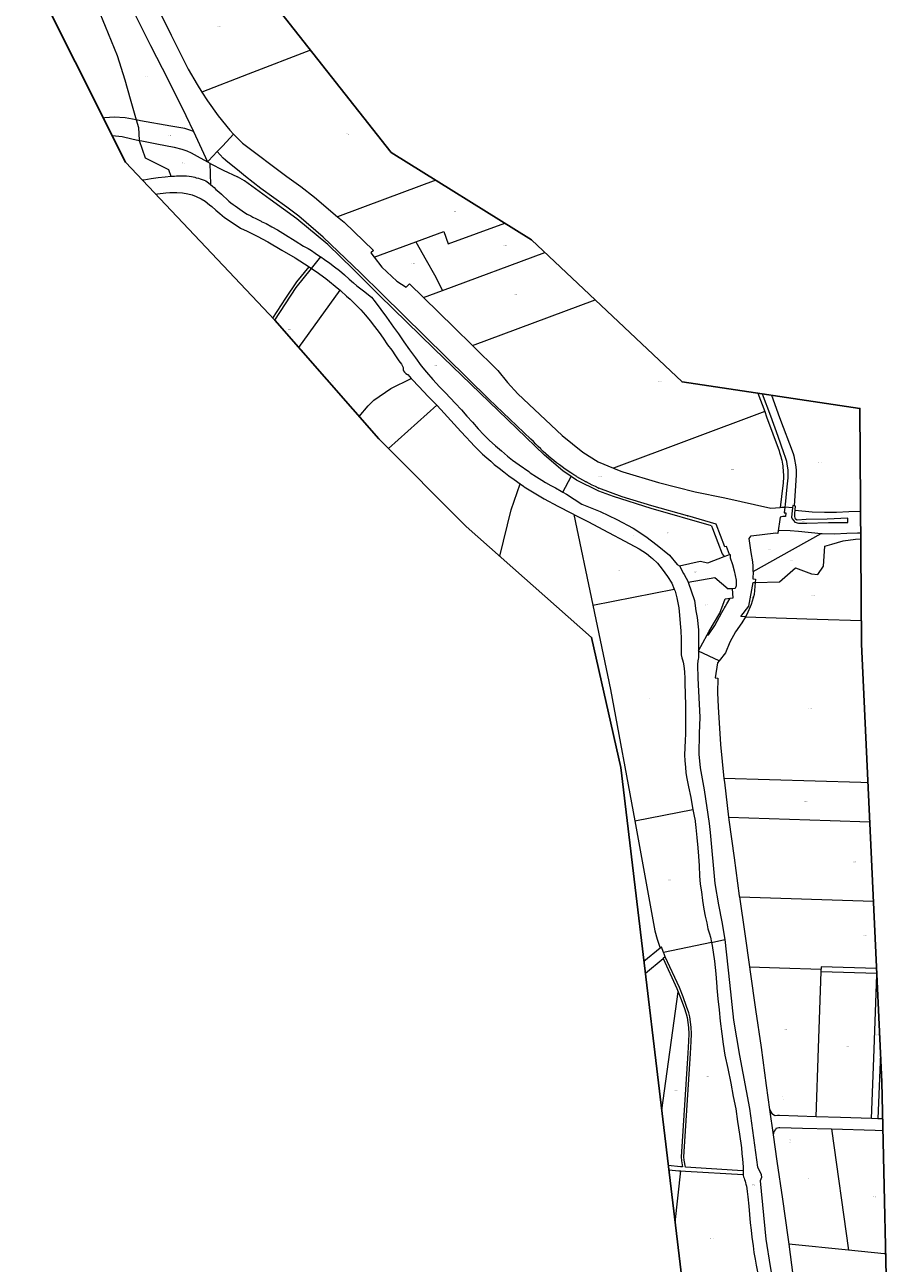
# Model space of a CAD drawing. Header units: metres. Extents: x 101572 to 104514, y 400798 to 405895.
# Tile 2 of 3: x 103332 to 104459, y 401640 to 403257. Entities that reach past the tile are written whole.
import ezdxf
from ezdxf.enums import TextEntityAlignment as Align
from ezdxf.lldxf.tags import DXFTag

# ---------------------------------------------------------------- set-up
doc = ezdxf.new("R2010")
doc.units = ezdxf.units.M
doc.layers.get('Defpoints').update_dxf_attribs({"color": 151})
doc.layers.add('B-WE-KG-GRENS_PERCEEL-G', color=150, linetype='KG-PERCEEL', lineweight=18)
doc.layers.add('B-WE-KG-GRENS_PERCEEL-S', color=150, linetype='Continuous', lineweight=25)
doc.styles.add('NLCS-ISO', font='NLCS-ISO.ttf')
tags = doc.linetypes.add('KG-PERCEEL', pattern='A,5.5,-2,["P",Standard,S=1.8,R=0,X=-0.5,Y=-0.9],-2,5.5,-2,[5,NLCS.SHX,S=0.75,R=0,X=0,Y=0],-2', length=19).pattern_tags.tags
tags[6] = DXFTag(74, 10)

# ---------------------------------------------------------------- blocks, each defined once
blk = doc.blocks.new('SKG-PERCEELNUMMER-SO')
at = {"style": 'NLCS-ISO', "oblique": 10, "flags": 1}
for tag, p in [('GEMEENTECODE', (0, 2.6)), ('PERCEELGROOTTE', (0, -2.4))]:
    blk.add_attdef(tag, text='', height=1.8, dxfattribs=at).set_placement(p, align=Align.MIDDLE_CENTER)
at = {"style": 'NLCS-ISO', "oblique": 10}
blk.add_attdef('SECTIE', text='', height=1.8, dxfattribs=at).set_placement((-0.5, 0), align=Align.MIDDLE_RIGHT)
blk.add_attdef('PERCEELNUMMER', text='', height=1.8, dxfattribs=at).set_placement((0.5, 0), align=Align.MIDDLE_LEFT)

msp = doc.modelspace()

# ---------------------------------------------------------------- linework, layer by layer
at = {"layer": 'B-WE-KG-GRENS_PERCEEL-G', "flags": 128}
for points in [[(103414, 403461.5), (103487.7, 403314.2), (103523.3, 403243.1), (103545.4, 403198.7), (103556.9, 403178.4), (103563.2, 403168.7)], [(103464.5, 403293.5), (103496.1, 403229.6), (103519.1, 403184.8), (103542.3, 403138.2), (103552.1, 403117.1)], [(103426.8, 403278.9), (103437, 403254.7), (103452.8, 403216.5), (103462.6, 403184.5), (103469.5, 403160), (103477.5, 403132.5)], [(103705, 403223.3), (103623.8, 403192), (103563.2, 403168.7)], [(103563.2, 403168.7), (103570.4, 403157.4), (103584.4, 403137.9), (103599.6, 403119.2), (103604.7, 403114)], [(103463.2, 403135.1), (103448.8, 403135.8), (103436.7, 403135.3), (103434.6, 403134.9)], [(103477.5, 403132.5), (103463.2, 403135.1)], [(103552.1, 403117.1), (103547.7, 403119), (103540.9, 403121), (103522.7, 403124.2), (103483.1, 403131.4), (103477.5, 403132.5)], [(103477.5, 403132.5), (103480.3, 403122.7), (103481.5, 403105.8), (103481.6, 403105.6)], [(103552.1, 403117.1), (103570.5, 403077.5)], [(103604.7, 403114), (103590.4, 403098.8)], [(103604.7, 403114), (103616.4, 403102), (103674.2, 403058.5), (103692.5, 403045.5), (103710.2, 403031.8), (103740.5, 403005.8)], [(103446, 403112.2), (103459.3, 403110.8), (103471.7, 403107.7), (103481.6, 403105.6)], [(103481.6, 403105.6), (103489.1, 403082.8), (103519.5, 403067.7), (103522.8, 403059)], [(103481.6, 403105.6), (103485, 403104.9), (103504.6, 403101.3), (103527.2, 403096.7), (103537.2, 403094.1), (103543.8, 403092), (103549.3, 403089.6), (103557.2, 403085.2), (103570.5, 403077.5)], [(103583.1, 403091), (103590.4, 403098.8)], [(103571.9, 403079), (103583.1, 403091)], [(103590.9, 403082.7), (103583.1, 403091)], [(103590.9, 403082.7), (103591.1, 403082.5)], [(103594.3, 403079.7), (103591.1, 403082.5)], [(103570.5, 403077.5), (103571.9, 403079)], [(103570.5, 403077.5), (103573.6, 403075.8)], [(103573.6, 403075.8), (103574.5, 403048.2)], [(103573.6, 403075.8), (103574.1, 403075.5), (103590.9, 403066.8)], [(103590.9, 403066.8), (103609.7, 403058.2)], [(103594.4, 403079.6), (103594.3, 403079.7)], [(103612.4, 403064.9), (103594.4, 403079.6)], [(103620.1, 403058.6), (103612.4, 403064.9)], [(103485.3, 403054.2), (103487.4, 403054.4), (103497, 403056.1), (103506.3, 403057.4), (103515.2, 403058.2), (103522.8, 403059)], [(103522.8, 403059), (103524.2, 403059.2), (103527.7, 403059.2), (103530.2, 403059.4), (103533.4, 403059.5), (103536.9, 403059.6), (103540.2, 403059.5), (103543.2, 403059.4), (103546.7, 403059), (103549.6, 403058.5), (103551.9, 403058.2), (103554.2, 403057.5), (103556, 403057), (103558.7, 403056.4), (103561.1, 403055.6), (103563.8, 403054.8), (103566.1, 403053.9), (103568.2, 403052.8), (103570.3, 403051.6), (103571.9, 403050.2), (103574.4, 403048.3), (103574.5, 403048.2)], [(103574.5, 403048.2), (103576.9, 403046), (103579.1, 403044), (103581.5, 403041.8), (103585.5, 403038.6), (103589, 403035.5), (103591.5, 403033.1), (103595.3, 403029.5), (103598.4, 403026.4), (103601.1, 403024.3), (103604.2, 403022.2), (103606.8, 403020.2), (103609.9, 403017.9), (103612.8, 403015.8), (103615.7, 403013.8), (103619, 403011.8), (103622.5, 403009.6)], [(104045.2, 402667.1), (104034.4, 402674.3), (104010.6, 402695.1), (103938.2, 402764.5), (103866.7, 402833.8), (103794.8, 402903.9), (103760.9, 402937.8), (103727.5, 402969.9), (103687.1, 403003.5), (103652.5, 403028.7), (103618.7, 403053.1), (103609.7, 403058.2)], [(103640.2, 403043), (103620.1, 403058.6)], [(103620.1, 403058.6), (103620.1, 403058.6)], [(103868.7, 403053.8), (103802.3, 403028.9)], [(103502.8, 403035.7), (103505.2, 403036), (103516.1, 403037.2), (103521.4, 403037.5), (103530.5, 403037.5), (103537.9, 403037.2), (103544.7, 403036), (103550.7, 403034.7), (103556, 403032.5), (103562.3, 403029.4), (103567.6, 403026.4), (103573.1, 403021.6), (103576.2, 403019.3), (103581.5, 403014.5), (103586.6, 403010.2), (103593, 403005.1), (103605.2, 402996.7), (103613.8, 402991.3), (103622.5, 402987.3), (103635.5, 402980.5), (103649.4, 402973.3), (103667.7, 402962.6), (103685.2, 402952.5), (103703.1, 402940.7)], [(103640.2, 403043), (103640.3, 403042.9)], [(103674.2, 403018.4), (103640.3, 403042.9)], [(103674.2, 403018.4), (103674.2, 403018.4)], [(103689.9, 403006.7), (103674.2, 403018.4)], [(103802.3, 403028.9), (103740.5, 403005.8)], [(103622.5, 403009.6), (103627, 403007.2), (103629.8, 403005.7), (103633.6, 403003.7), (103640.6, 403000.1), (103640.7, 403000), (103647, 402997.2), (103654.5, 402992.8), (103661.8, 402988.8), (103672.6, 402982.4), (103685.1, 402974.4), (103696, 402967.6), (103701.9, 402964.4), (103706.3, 402961.9), (103711.2, 402958.7), (103716.9, 402954.7), (103718.4, 402953.7)], [(103721.4, 402979.6), (103689.9, 403006.7)], [(103740.5, 403005.8), (103748.8, 402998.8), (103787.3, 402962), (103783.7, 402959.1), (103788.1, 402953.4)], [(103842.6, 402973.5), (103878.9, 402986.9), (103884.9, 402970.7), (103958.8, 402997.7)], [(103770.2, 402932.8), (103721.4, 402979.6)], [(103788.1, 402953.4), (103842.6, 402973.5)], [(103842.6, 402973.5), (103856, 402949.2)], [(103706.3, 402938.7), (103718.4, 402953.7)], [(103718.4, 402953.7), (103723.4, 402950.1), (103730.1, 402945.4), (103736.5, 402940.7), (103742.8, 402936), (103749.5, 402930.1), (103755.6, 402924.6), (103755.7, 402924.5)], [(103788.1, 402953.4), (103798.3, 402940.4)], [(103877.3, 402909.8), (104011.1, 402959.5)], [(103655.8, 402873.9), (103672.8, 402900), (103687.4, 402920.9), (103703.1, 402940.7)], [(103658.3, 402871.3), (103686.3, 402913.8), (103706.3, 402938.7)], [(103703.1, 402940.7), (103706.3, 402938.7)], [(103706.3, 402938.7), (103712.3, 402934.7), (103725.2, 402925.4), (103742.1, 402911.6), (103743.6, 402910.1)], [(103798.3, 402940.4), (103817.8, 402921.9)], [(103856, 402949.2), (103866.9, 402930.4)], [(103755.7, 402924.5), (103761.1, 402919.7), (103765.6, 402916.1), (103770.8, 402911.9), (103775.9, 402908.1), (103780.6, 402904.3), (103784.6, 402900.9), (103789.6, 402895), (103804.1, 402874.8), (103813.6, 402861.8), (103819.8, 402853.4), (103827.1, 402842.8), (103834.4, 402832.5), (103842.2, 402822.1), (103849.7, 402811.7), (103856.4, 402803.4), (103864.6, 402793.8), (103873.3, 402784.2), (103881.2, 402776.1), (103893.9, 402762.6), (103902.2, 402754), (103909.2, 402746), (103916.5, 402737.9), (103924.1, 402729.2), (103931.5, 402721.5), (103938.3, 402714.7), (103946.6, 402707.1), (103954.2, 402700.6), (103962.4, 402693.8), (103968.9, 402688.2), (103977.6, 402682.2), (103990, 402673.7), (103992, 402672), (104000, 402666.5), (104006.9, 402662.4), (104011.8, 402659.3), (104018.7, 402655.5), (104025.1, 402652.2), (104032.1, 402648), (104034.5, 402646.7)], [(103798.5, 402905), (103770.2, 402932.8)], [(103770.2, 402932.8), (103770.2, 402932.8)], [(103817.8, 402921.9), (103830.1, 402914.3), (103834.2, 402918.4), (103852.4, 402900.6)], [(103866.9, 402930.4), (103877.3, 402909.8)], [(103689.8, 402835.3), (103743.6, 402910.1)], [(103743.6, 402910.1), (103744.5, 402909.3), (103752, 402902.5), (103757, 402898.4), (103763.7, 402891.7), (103770.6, 402884.5), (103776.9, 402877.6), (103783, 402870.1), (103788.8, 402862.7), (103794.5, 402855), (103799.8, 402847.7), (103805.7, 402839), (103811.1, 402832), (103816.1, 402824.4), (103820.3, 402818.2), (103823.7, 402813.6), (103825.9, 402809.5), (103826, 402808.8), (103825.9, 402807.6), (103825.9, 402806.3), (103826.4, 402805), (103827.6, 402803.2), (103829.6, 402801.6), (103831.7, 402800.3), (103832.2, 402800.1), (103836.5, 402795)], [(103938, 402768.2), (103798.5, 402905)], [(103852.4, 402900.6), (103877.3, 402909.8)], [(103852.4, 402900.6), (103892.4, 402861.4), (103916.4, 402837.9)], [(103916.4, 402837.9), (104076.7, 402897.6)], [(103916.4, 402837.9), (103916.8, 402837.5)], [(103916.8, 402837.5), (103949.6, 402805.2), (103962.4, 402789.9), (103975.8, 402774.9), (104033.8, 402720.7), (104060.5, 402698.7), (104080.5, 402686.4), (104100.5, 402678.1)], [(103768.4, 402745.6), (103780.4, 402759.4), (103787.7, 402766.5), (103810, 402782), (103836.5, 402795)], [(103836.5, 402795), (103837.6, 402793.7), (103846.3, 402784.7), (103858.7, 402771.7), (103869.8, 402760.1)], [(104289.1, 402775.9), (104298, 402751.7)], [(104294.7, 402775), (104305.4, 402746.2), (104315.1, 402719.9), (104322.7, 402698.3), (104324.7, 402692.3), (104326.3, 402686.9), (104327, 402683.3), (104328, 402675.8), (104328.4, 402670.3), (104328.4, 402665.5), (104326.9, 402653.7), (104324.6, 402630.5), (104324.2, 402627.2)], [(103869.8, 402760.1), (103806.8, 402703.5)], [(103869.8, 402760.1), (103875.2, 402754.4), (103901.4, 402725.9), (103908.2, 402718.4), (103913.9, 402712.4), (103919.2, 402706.6), (103924.8, 402701.2), (103929.8, 402696.3), (103935.2, 402691.3), (103940.3, 402687), (103945, 402682.8), (103951.5, 402677.9), (103957.3, 402673.4), (103964.1, 402668), (103970.8, 402663.2), (103978.7, 402657.5)], [(103965.2, 402742.1), (103938, 402768.2)], [(103938, 402768.2), (103938, 402768.2)], [(104307, 402773.2), (104317.3, 402744.3), (104335.2, 402697), (104336.2, 402693.9), (104336.9, 402689.4), (104338.1, 402682.5), (104339.1, 402675.8), (104339.1, 402668.8), (104337.8, 402648.2), (104336.4, 402628.9)], [(103992.9, 402716), (103965.2, 402742.1)], [(103965.2, 402742.1), (103965.2, 402742.1)], [(104298, 402751.7), (104100.8, 402678)], [(104298, 402751.7), (104300.5, 402744.9)], [(104300.5, 402744.9), (104316.7, 402700.8)], [(103996, 402712.7), (103992.9, 402716)], [(103996, 402712.7), (103996, 402712.7)], [(103999.1, 402709.4), (103996, 402712.7)], [(103999.1, 402709.4), (103999.2, 402709.4)], [(104002.4, 402706.1), (103999.2, 402709.4)], [(104005.6, 402703), (104002.4, 402706.1)], [(104002.4, 402706.1), (104002.4, 402706.1)], [(104005.6, 402703), (104005.7, 402702.9)], [(104009, 402699.8), (104005.7, 402702.9)], [(104012.4, 402696.7), (104009, 402699.8)], [(104009, 402699.8), (104009, 402699.8)], [(104015.8, 402693.7), (104012.4, 402696.7)], [(104012.4, 402696.7), (104012.4, 402696.7)], [(104019.3, 402690.8), (104015.8, 402693.7)], [(104015.8, 402693.7), (104015.8, 402693.7)], [(104316.7, 402700.8), (104317.5, 402698.4), (104318.3, 402695.9), (104319, 402693.4), (104319.7, 402690.9), (104320.2, 402688.4), (104320.7, 402685.9), (104321.2, 402683.4), (104321.5, 402680.8), (104321.8, 402678.3)], [(104019.3, 402690.8), (104019.3, 402690.7)], [(104022.8, 402687.8), (104019.3, 402690.7)], [(104022.8, 402687.8), (104022.9, 402687.8)], [(104026.4, 402685), (104022.9, 402687.8)], [(104030, 402682.2), (104026.4, 402685)], [(104026.4, 402685), (104026.4, 402685)], [(104030, 402682.2), (104030.1, 402682.2)], [(104033.7, 402679.5), (104030.1, 402682.2)], [(104033.7, 402679.5), (104033.8, 402679.5)], [(104037.4, 402676.8), (104033.8, 402679.5)], [(104037.4, 402676.8), (104037.5, 402676.8)], [(104041.2, 402674.3), (104037.5, 402676.8)], [(104100.5, 402678.1), (104100.8, 402678)], [(104100.8, 402678), (104110.3, 402674.1)], [(104321.8, 402678.3), (104322.1, 402675.4), (104322.3, 402672.6), (104322.4, 402669.7), (104322.4, 402666.9), (104322.4, 402664), (104322.2, 402661.2), (104322.1, 402658.4), (104321.8, 402655.5)], [(104034.5, 402646.7), (104045.2, 402667.1)], [(104041.2, 402674.3), (104041.3, 402674.2)], [(104045, 402671.7), (104041.3, 402674.2)], [(104045, 402671.7), (104045.1, 402671.7)], [(104048.9, 402669.3), (104045.1, 402671.7)], [(104228.6, 402602.8), (104149.6, 402625.2), (104100.6, 402640.8), (104081.6, 402647.9), (104052.3, 402662.2), (104045.2, 402667.1)], [(104048.9, 402669.3), (104048.9, 402669.2)], [(104052.8, 402666.9), (104048.9, 402669.2)], [(104052.8, 402666.9), (104052.8, 402666.8)], [(104056.7, 402664.5), (104052.8, 402666.8)], [(104056.7, 402664.5), (104056.8, 402664.5)], [(104060.7, 402662.3), (104056.8, 402664.5)], [(104060.7, 402662.3), (104060.7, 402662.2)], [(104064.7, 402660.1), (104060.7, 402662.2)], [(104110.3, 402674.1), (104112.6, 402673.2), (104159.5, 402659.2), (104207.1, 402647.2), (104245.8, 402639.1), (104306, 402625.8), (104318.1, 402626.7)], [(103952.4, 402563), (103966.9, 402623.6), (103978.7, 402657.5)], [(103978.7, 402657.5), (103983.1, 402654.4), (103984, 402653.8), (104010.2, 402637.8), (104028, 402628.5), (104045.7, 402619.4), (104048.2, 402618), (104049, 402617.6)], [(104034.5, 402646.7), (104039.3, 402644.1), (104059.3, 402630.8), (104083.4, 402621.3), (104104.9, 402610.9), (104126.5, 402599.7), (104142.8, 402588.6), (104157.5, 402577.4), (104173.9, 402564.4), (104183.9, 402552.1), (104186.8, 402550.6), (104186.9, 402550.5)], [(104064.7, 402660.1), (104064.8, 402660.1)], [(104068.8, 402657.9), (104064.8, 402660.1)], [(104072.9, 402655.9), (104068.8, 402657.9)], [(104068.8, 402657.9), (104068.8, 402657.9)], [(104077, 402653.9), (104072.9, 402655.9)], [(104072.9, 402655.9), (104072.9, 402655.9)], [(104081.1, 402652), (104077, 402653.9)], [(104077, 402653.9), (104077, 402653.9)], [(104081.1, 402652), (104081.3, 402651.9)], [(104111.8, 402640.6), (104081.3, 402651.9)], [(104321.8, 402655.5), (104318.1, 402626.7)], [(104111.8, 402640.6), (104111.9, 402640.6)], [(104150.6, 402628.8), (104111.9, 402640.6)], [(104150.6, 402628.8), (104150.7, 402628.8)], [(104197.1, 402615.9), (104150.7, 402628.8)], [(104336.4, 402628.9), (104334.7, 402629.1), (104334.3, 402626)], [(104337.7, 402623.1), (104337.7, 402623.4), (104338.3, 402628.6), (104336.4, 402628.9)], [(104049, 402617.6), (104073.6, 402499.2)], [(104049, 402617.6), (104067, 402608.3), (104094, 402593.9), (104115.5, 402582.7), (104134.2, 402572.8), (104143.9, 402566.6), (104149.3, 402562), (104151.4, 402560.2), (104158.1, 402554), (104164.3, 402546.2), (104171.2, 402536.8), (104176.7, 402528), (104180, 402520)], [(104197.1, 402615.9), (104197.5, 402615.7)], [(104252.2, 402565.2), (104248.3, 402575.8), (104245.9, 402575.4), (104234.7, 402604.8), (104197.5, 402615.7)], [(104321.5, 402615), (104318, 402614.2), (104315, 402593.3)], [(104318.1, 402626.7), (104320, 402626.9)], [(104320, 402626.9), (104324.2, 402627.2)], [(104325, 402614.9), (104324.3, 402615), (104323.6, 402615.1), (104322.9, 402615.1), (104322.2, 402615.1), (104321.5, 402615)], [(104324.2, 402627.2), (104323.2, 402619.6)], [(104323.2, 402619.6), (104325.4, 402619.5), (104325, 402614.9)], [(104334.3, 402626), (104324.2, 402627.2)], [(104334.3, 402626), (104333.9, 402622.4), (104333.2, 402614.1), (104334, 402611.8), (104335.9, 402609.1), (104337.5, 402607.7), (104342.1, 402606.1), (104343.6, 402606.1)], [(104343.6, 402606.1), (104352.9, 402606.3), (104381.3, 402606.9), (104406.4, 402607.2), (104406.7, 402612.6), (104379.7, 402611.6), (104352.1, 402610.8), (104340.4, 402610.2), (104338.4, 402611.3), (104337.3, 402614.9), (104337.4, 402619.7), (104337.7, 402622.9)], [(104337.7, 402622.9), (104337.7, 402623.1)], [(104423.2, 402621.5), (104407.8, 402620.9), (104391.8, 402620.3), (104375.9, 402620.3), (104359.8, 402620.6), (104337.7, 402622.9)], [(104228.6, 402602.8), (104229.8, 402599.1), (104236.6, 402580.9), (104242.5, 402566.4), (104245.2, 402562.6)], [(104315, 402593.3), (104315.4, 402593.3), (104316, 402597.1), (104331.4, 402596.7)], [(104331.4, 402596.7), (104342.3, 402595.7)], [(104342.3, 402595.7), (104371.6, 402592.9)], [(104283, 402543.3), (104283.1, 402549.9), (104282.6, 402555.8), (104280.5, 402567.9), (104277.8, 402586.4), (104280.3, 402589.5), (104312.5, 402593.7), (104315, 402593.3)], [(104283, 402543.3), (104319.3, 402563.7), (104371.6, 402592.9)], [(104285.7, 402528.9), (104317.5, 402529.8), (104338.3, 402547.8), (104359.2, 402540.2), (104367.5, 402539), (104374.8, 402550), (104376.7, 402576.1), (104385.8, 402579), (104400.5, 402583.2), (104416.5, 402585.4), (104423.4, 402585.7)], [(104371.6, 402592.9), (104373.2, 402592.8), (104389.3, 402592.1), (104405.3, 402593.1), (104419.2, 402593.6), (104423.4, 402593.6)], [(104245.2, 402562.6), (104250, 402564.4)], [(104250, 402564.4), (104252.2, 402565.2)], [(104252.2, 402565.2), (104252.8, 402565.4), (104253, 402560.9), (104256, 402552.1), (104258.1, 402544), (104260.6, 402531.7), (104260.8, 402524.4), (104259.4, 402520.8), (104256.1, 402520.7)], [(104186.9, 402550.5), (104213.9, 402556.6), (104223.7, 402554.4), (104245.2, 402562.6)], [(104186.9, 402550.5), (104192, 402540.7)], [(104192, 402540.7), (104192.9, 402539.1), (104198, 402529.5), (104198.1, 402529.1)], [(104198.1, 402529.1), (104232.9, 402535.4), (104250.3, 402520.5)], [(104283, 402543.3), (104282.7, 402533.4), (104286, 402533.2), (104285.7, 402528.9)], [(104073.6, 402499.2), (104180, 402520)], [(104180, 402520), (104180.9, 402517.6), (104183.2, 402508.9), (104185.8, 402495.8), (104186.9, 402486.2), (104187.8, 402475.2), (104188.4, 402465.5), (104188.8, 402455.4), (104188.8, 402447.8), (104188.8, 402440), (104188.8, 402434.2), (104189.8, 402430.3), (104190.7, 402428), (104191.5, 402424.9), (104192.3, 402420), (104193.2, 402412.4), (104193.9, 402403.7), (104193.9, 402393.6), (104194.1, 402386.9), (104194.3, 402379.7), (104194.6, 402372), (104194.6, 402366.5), (104194.6, 402363.7), (104194.8, 402354.4), (104194.8, 402345.9), (104194.8, 402337.7), (104194.4, 402330.9), (104194.1, 402322.9), (104193.6, 402313.1), (104193.4, 402303.8), (104193.8, 402295.9), (104194.4, 402288), (104195.1, 402280.5), (104196.4, 402273), (104198.5, 402262.3), (104201.4, 402248.3), (104203.9, 402234.6), (104204.3, 402232.5)], [(104198.1, 402529.1), (104206.3, 402505.5), (104208, 402492), (104210, 402483.1), (104211.4, 402467.2), (104211.5, 402441.7)], [(104256.1, 402520.7), (104250.3, 402520.5)], [(104256.9, 402508.7), (104256.1, 402520.7)], [(104272.8, 402484.1), (104266.8, 402484.3), (104277.3, 402497.9), (104282.8, 402528.8), (104285.7, 402528.9)], [(104285.7, 402528.9), (104284.2, 402512.9), (104280.4, 402500.2), (104274.6, 402487), (104272.8, 402484.1)], [(104073.6, 402499.2), (104096.9, 402389.1), (104128.3, 402217.6)], [(104223.1, 402460.6), (104224.6, 402460.4), (104232.7, 402472.8), (104242.2, 402489.5), (104248.6, 402500.8), (104253, 402508.3)], [(104223.1, 402460.6), (104225.7, 402465.1), (104239.4, 402488.7), (104246.2, 402507.5)], [(104246.2, 402507.5), (104253, 402508.3)], [(104253, 402508.3), (104256.9, 402508.7)], [(104272.8, 402484.1), (104268, 402476), (104259.9, 402464.4), (104252.4, 402450.9), (104246.7, 402437.2), (104238.4, 402426.4)], [(104272.8, 402484.1), (104366.3, 402480.9), (104424.2, 402479.1)], [(104211.5, 402439.8), (104223.1, 402460.6)], [(104211.5, 402439.2), (104211.4, 402431.2), (104211.1, 402428), (104210.9, 402426.8), (104210.1, 402421.2), (104210.7, 402404), (104213.1, 402353), (104212.6, 402331.8), (104212, 402304.9), (104213.8, 402286.9), (104218.8, 402258.1), (104225.7, 402214.4), (104227, 402202.5), (104233.1, 402136), (104237.6, 402108.2), (104242.1, 402086.1), (104245.9, 402063.1), (104245.9, 402062.8)], [(104211.5, 402441.7), (104211.5, 402439.8)], [(104211.5, 402439.8), (104211.5, 402439.2)], [(104238.4, 402426.4), (104211.5, 402439.2)], [(104238.4, 402426.4), (104236.5, 402423.9), (104233.4, 402404.3), (104236.6, 402404), (104236.2, 402384.8), (104237.2, 402366.5), (104240.3, 402317.2), (104244.8, 402273.1)], [(104244.8, 402273.1), (104245.3, 402268.1), (104250.9, 402222.4)], [(104432.7, 402267.3), (104423.6, 402267.6), (104244.8, 402273.1)], [(104128.3, 402217.6), (104204.3, 402232.5)], [(104204.3, 402232.5), (104206.5, 402221.6), (104206.6, 402220.8), (104207.9, 402208.9), (104209.6, 402196.2), (104210.6, 402182.6), (104211.6, 402171.5), (104212.3, 402159.1), (104213, 402146.1), (104213.8, 402135.1), (104215.3, 402125), (104216.7, 402113.6), (104218.4, 402102.7), (104220.4, 402093.4), (104222.3, 402084.5), (104223.8, 402076.8), (104225.9, 402070.4), (104227.2, 402065.8), (104228.5, 402059.1)], [(104128.3, 402217.6), (104154.7, 402074.4), (104157.5, 402063.2), (104161.6, 402051.7)], [(104250.9, 402222.4), (104383.3, 402218.1), (104435.1, 402216.4)], [(104250.9, 402222.4), (104251.3, 402219), (104258.2, 402169.7), (104264.7, 402120), (104264.9, 402118.4)], [(104264.9, 402118.4), (104272, 402070.5), (104278.1, 402027.3)], [(104264.9, 402118.4), (104439.9, 402112.9)], [(104228.5, 402059.1), (104245.9, 402062.8)], [(104245.9, 402062.8), (104252.2, 402006.9), (104257.4, 401957.7), (104265.2, 401911.4), (104278.3, 401842.2), (104288.6, 401765.8), (104292.5, 401758.3), (104293.2, 401756.4), (104293.7, 401752.2), (104292, 401747.9), (104299.3, 401672.1), (104305.1, 401636.3), (104318.6, 401555.6), (104341.4, 401418.8), (104344.7, 401401.1), (104347.5, 401390.8), (104353.3, 401374.7), (104365.1, 401352.3), (104373.7, 401333.4)], [(104161.6, 402051.7), (104140.3, 402034.2)], [(104166.1, 402045.9), (104163.4, 402053.2), (104161.6, 402051.7)], [(104228.5, 402059.1), (104166.1, 402045.9)], [(104228.5, 402059.1), (104228.5, 402058.9), (104229.2, 402055.2), (104232.3, 402034.8), (104234.2, 402018.2), (104235.6, 402001.2), (104235.7, 402000), (104237, 401985.6), (104238.5, 401971.3), (104240, 401956.4), (104242, 401939.9), (104243.7, 401926.3), (104246.1, 401911.8), (104249.7, 401894.5), (104253.7, 401875.6), (104257, 401858.2), (104260.1, 401842), (104262.7, 401825.4), (104265, 401808.8), (104267.5, 401791.2), (104268.3, 401783.6), (104269, 401776.4), (104269.7, 401766.1), (104269.7, 401763.7), (104269.7, 401762.6), (104269.7, 401761.8), (104269.7, 401761.1)], [(104142.2, 402018.9), (104165.3, 402038)], [(104168.1, 402040.3), (104165.3, 402038)], [(104165.3, 402038), (104183.4, 401999), (104185.1, 401994.7)], [(104168.1, 402040.3), (104166.7, 402044.3), (104166.1, 402045.9)], [(104269.7, 401761.1), (104262.7, 401761.6), (104194.5, 401765.9), (104192.7, 401774.8), (104192.3, 401779.4), (104201, 401914.3), (104202.1, 401930), (104202.4, 401939.7), (104201.9, 401948.6), (104200.2, 401961.9), (104198.9, 401967.1), (104196.1, 401975.3), (104191.4, 401987.9), (104186.7, 402000.4), (104168.1, 402040.3)], [(104278.1, 402027.3), (104279, 402020.9), (104286, 401971.4), (104293.3, 401922), (104299.9, 401872.5), (104304.3, 401841.3)], [(104278.1, 402027.3), (104317.3, 402026), (104371.6, 402024.1)], [(104365.2, 401831.6), (104368.2, 401921.3), (104371.5, 402021.2)], [(104371.5, 402021.2), (104371.6, 402024.1)], [(104371.5, 402021.2), (104444.2, 402018.9)], [(104443.9, 402024.9), (104371.7, 402027.3), (104371.6, 402024.1)], [(104437.5, 401829.2), (104440.9, 401919.4), (104444.3, 402017.4)], [(104163.5, 401840.1), (104185.1, 401994.7)], [(104185.1, 401994.7), (104188, 401986.9), (104192.8, 401974.2), (104195.6, 401966.1), (104196.8, 401961.3), (104198.4, 401948.3), (104198.9, 401939.7), (104198.6, 401930.2), (104197.6, 401914.8), (104188.8, 401779.4), (104189.2, 401774.3), (104190.8, 401766.1), (104187.9, 401766.4), (104172.1, 401768)], [(104449, 401913.8), (104445.9, 401828.9)], [(104304.3, 401841.3), (104307.1, 401836), (104310.7, 401833.8), (104311.7, 401832.9)], [(104304.3, 401841.3), (104309.1, 401807.9)], [(104314.9, 401833.1), (104311.7, 401832.9)], [(104365.2, 401831.6), (104317.4, 401833.3), (104314.9, 401833.1)], [(104437.5, 401829.2), (104397.1, 401830.5), (104365.2, 401831.6)], [(104445.9, 401828.9), (104437.5, 401829.2)], [(104451.8, 401828.7), (104445.9, 401828.9)], [(104313, 401816.7), (104311.9, 401815.2), (104310, 401812.4), (104309.1, 401807.9)], [(104309.1, 401807.9), (104313.9, 401773.5), (104321.4, 401724.1), (104328.1, 401674.5), (104329.4, 401665.2)], [(104313, 401816.7), (104316.6, 401817.4)], [(104316.6, 401817.4), (104317.6, 401817.6), (104347.4, 401816.7), (104385.3, 401815.7)], [(104385.3, 401815.7), (104407.6, 401657.5)], [(104385.3, 401815.7), (104442.1, 401814.1), (104452.2, 401813.8)], [(104172.7, 401762.5), (104186.1, 401761.2), (104188.6, 401761.1)], [(104180.9, 401693.8), (104188.6, 401761.1)], [(104188.6, 401761.1), (104194.5, 401760.8), (104270, 401756.1)], [(104269.7, 401761.1), (104269.7, 401760.8), (104269.7, 401759.3), (104269.8, 401757.2), (104270, 401756.1)], [(104270, 401756.1), (104270, 401755.5), (104270.1, 401754.9), (104270.4, 401753.4), (104271, 401751.7), (104271.8, 401749.9), (104272.5, 401747.7), (104273.1, 401745.5), (104273.5, 401743.5), (104274.1, 401741), (104274.8, 401737.8), (104275.2, 401734.2), (104275.9, 401727.3), (104277.4, 401714.8), (104278.3, 401704.2), (104279.2, 401693.4), (104280.4, 401683.7), (104281.4, 401674.6), (104282.8, 401663.4), (104284, 401654.5), (104285.7, 401645.6), (104287, 401637.8), (104289, 401627.2), (104291.2, 401616), (104293.2, 401605.8), (104295.2, 401595.4), (104297.3, 401583.1), (104300.1, 401565.4), (104303.4, 401545.8), (104306.2, 401525.4), (104309.6, 401508), (104315.8, 401469), (104317.9, 401455.9)], [(104329.4, 401665.2), (104334.7, 401624.9), (104338.2, 401596.8)], [(104407.6, 401657.5), (104329.4, 401665.2)], [(104455.9, 401652.6), (104453.9, 401652.8), (104407.6, 401657.5)]]:
    msp.add_lwpolyline(points, dxfattribs=at)
at = {"layer": 'Defpoints', "flags": 128}
for points in [[(104189.6, 401621), (104110.2, 402287.4), (104072.1, 402457.1), (103908.2, 402602), (103794.2, 402716.1), (103658.5, 402871), (103463.5, 403077.1), (103332, 403339.4)], [(103665.8, 403272.9), (103810.3, 403090.1), (103993.6, 402976), (104190.1, 402790.6), (104422.2, 402756), (104424.4, 402448.5), (104450.7, 401877.1), (104459.3, 401507.5)]]:
    msp.add_lwpolyline(points, dxfattribs=at)

# ---------------------------------------------------------------- block references
at = {"layer": 'B-WE-KG-GRENS_PERCEEL-S', "xscale": 0.5, "yscale": 0.5, "zscale": 0.5}
for p, values in [((103584.9, 403254.6), {'PERCEELNUMMER': '1089', 'SECTIE': 'M'}), ((103489, 403189.3), {'PERCEELNUMMER': '1082', 'SECTIE': 'M'}), ((103752.5, 403113.8), {'PERCEELNUMMER': '1092', 'SECTIE': 'M'}), ((103520.1, 403112), {'PERCEELNUMMER': '1083', 'SECTIE': 'M'}), ((103537.8, 403076.1), {'PERCEELNUMMER': '1084', 'SECTIE': 'M'}), ((103893.4, 403013.1), {'PERCEELNUMMER': '1093', 'SECTIE': 'M'}), ((103958.4, 402968.9), {'PERCEELNUMMER': '1007', 'SECTIE': 'M'}), ((103838.3, 402945), {'PERCEELNUMMER': '1094', 'SECTIE': 'M'}), ((103972.6, 402904.9), {'PERCEELNUMMER': '1095', 'SECTIE': 'M'}), ((103676.8, 402858.8), {'PERCEELNUMMER': '210', 'SECTIE': 'O'}), ((103867.2, 402811.7), {'PERCEELNUMMER': '1090', 'SECTIE': 'M'}), ((103732.8, 402791.8), {'PERCEELNUMMER': '211', 'SECTIE': 'O'}), ((104160.1, 402790.9), {'PERCEELNUMMER': '1149', 'SECTIE': 'M'}), ((103990.2, 402716.1), {'PERCEELNUMMER': '2446', 'SECTIE': 'M'}), ((104255, 402676.4), {'PERCEELNUMMER': '1148', 'SECTIE': 'M'}), ((104369.2, 402685.7), {'PERCEELNUMMER': '2330', 'SECTIE': 'M'}), ((104082.5, 402667.5), {'PERCEELNUMMER': '2739', 'SECTIE': 'M'}), ((104348.3, 402608.4), {'PERCEELNUMMER': '217', 'SECTIE': 'M'}), ((104124.2, 402589.5), {'PERCEELNUMMER': '187', 'SECTIE': 'O'}), ((104169.4, 402593.5), {'PERCEELNUMMER': '1091', 'SECTIE': 'M'}), ((104303.4, 402571.5), {'PERCEELNUMMER': '1020', 'SECTIE': 'M'}), ((104332.3, 402557.4), {'PERCEELNUMMER': '1023', 'SECTIE': 'M'}), ((104106.4, 402544.3), {'PERCEELNUMMER': '221', 'SECTIE': 'O'}), ((104206.6, 402542.3), {'PERCEELNUMMER': '197', 'SECTIE': 'M'}), ((104221.1, 402499.5), {'PERCEELNUMMER': '198', 'SECTIE': 'M'}), ((104280.7, 402509.7), {'PERCEELNUMMER': '1025', 'SECTIE': 'M'}), ((104360.5, 402512.1), {'PERCEELNUMMER': '1024', 'SECTIE': 'M'}), ((104244.5, 402497.6), {'PERCEELNUMMER': '2738', 'SECTIE': 'M'}), ((104145.2, 402377.3), {'PERCEELNUMMER': '218', 'SECTIE': 'O'}), ((104356.5, 402364.5), {'PERCEELNUMMER': '1027', 'SECTIE': 'M'}), ((104350.7, 402242.8), {'PERCEELNUMMER': '1028', 'SECTIE': 'M'}), ((104414.2, 402163.9), {'PERCEELNUMMER': '1072', 'SECTIE': 'M'}), ((104172.8, 402140.6), {'PERCEELNUMMER': '220', 'SECTIE': 'O'}), ((104428, 402068.2), {'PERCEELNUMMER': '1073', 'SECTIE': 'M'}), ((104325.1, 401945.6), {'PERCEELNUMMER': '1031', 'SECTIE': 'M'}), ((104445.4, 401938.5), {'PERCEELNUMMER': '2461', 'SECTIE': 'M'}), ((104405.4, 401923.4), {'PERCEELNUMMER': '268', 'SECTIE': 'M'}), ((104222.1, 401884.2), {'PERCEELNUMMER': '1200', 'SECTIE': 'O'}), ((104181.4, 401866.3), {'PERCEELNUMMER': '1203', 'SECTIE': 'O'}), ((104282.4, 401742.5), {'PERCEELNUMMER': '2084', 'SECTIE': 'O'}), ((104355.1, 401750.7), {'PERCEELNUMMER': '1733', 'SECTIE': 'M'}), ((104440.5, 401726.9), {'PERCEELNUMMER': '1734', 'SECTIE': 'M'}), ((104228.1, 401672.6), {'PERCEELNUMMER': '1209', 'SECTIE': 'O'})]:
    msp.add_blockref('SKG-PERCEELNUMMER-SO', p, dxfattribs=at).add_auto_attribs(values)
at = {"layer": 'B-WE-KG-GRENS_PERCEEL-S', "xscale": 0.5, "yscale": 0.5, "zscale": 0.5, "rotation": 97}
for p, values in [((104322.1, 401855.5), {'PERCEELNUMMER': '1031', 'SECTIE': 'M'}), ((104331.1, 401799), {'PERCEELNUMMER': '1733', 'SECTIE': 'M'})]:
    msp.add_blockref('SKG-PERCEELNUMMER-SO', p, dxfattribs=at).add_auto_attribs(values)

doc.saveas('drawing.dxf')
